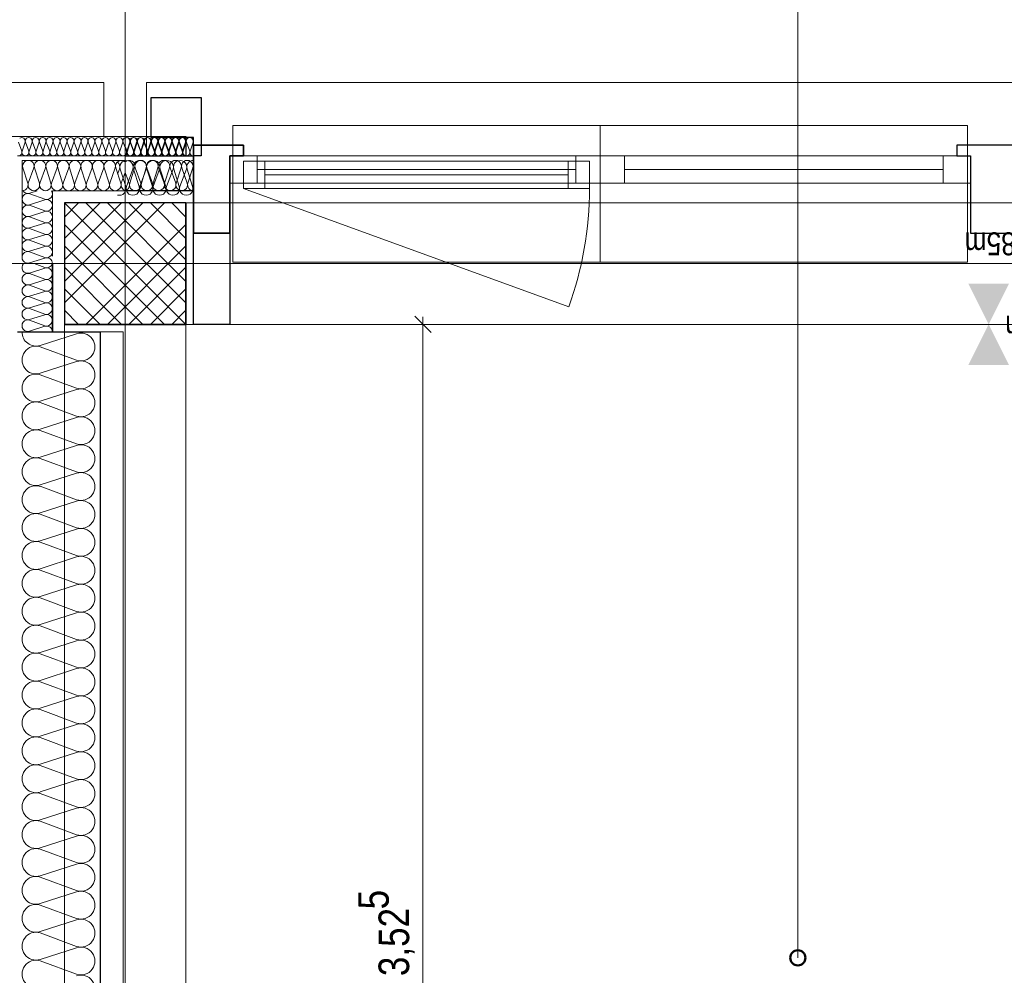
# Model space of a CAD drawing. Extents: x -620 to 300, y 62 to 1112.
# Tile 228 of 235: x -133 to -68, y 953 to 1016. Entities that reach past the tile are written whole.
import ezdxf
from ezdxf.lldxf.tags import DXFTag

# ---------------------------------------------------------------- set-up
doc = ezdxf.new("R2010")
doc.units = 0
doc.layers.get('0').update_dxf_attribs({"lineweight": 13})
for name, color, linetype, lineweight, true_color in [('30 -33 Aussenwände- 3 Aussenstützen', 7, 'Continuous', 50, 0x0000dd), ('30 -33 Aussenwände- 7 Fassade_ Elemente', 7, 'Continuous', 9, 0x00aacc), ('30 -35 Decken- 1 Konstruktion-Träger- Stahlbeton', 7, 'Continuous', 13, 0x33aa00), ('70 -72 Beschriftung- 1 Beschriftung allgemein', 7, 'Continuous', 9, 0xff6633), ('70 -75 Raumstempel-2 Verweislinie', 3, 'Continuous', 9, 0x00ff00), ('70 -76 Bemaßung- 2 Allgemein', 9, 'Continuous', 5, 0x808080)]:
    doc.layers.add(name, color=color, linetype=linetype, lineweight=lineweight, true_color=true_color)
doc.layers.add('70 -71 Achsen- 1 Gebäudeachsen', color=7, linetype='STRICHPUNKT2-A06CPVE5L0', lineweight=18)
doc.styles.get("Standard").update_dxf_attribs({"font": 'ARIALN.TTF'})
tags = doc.linetypes.add('grob-A06CPVE1L0', pattern=[14, 3, -8, 3]).pattern_tags.tags
tags[8:9] = [DXFTag(74, 4), DXFTag(75, 0), DXFTag(340, '0'), DXFTag(46, 0.0), DXFTag(50, 0.0), DXFTag(44, 0.0), DXFTag(45, 0.0)]
tags[6:7] = [DXFTag(74, 4), DXFTag(75, 0), DXFTag(340, '0'), DXFTag(46, 0.0), DXFTag(50, 0.0), DXFTag(44, 0.0), DXFTag(45, 0.0)]
tags[4:5] = [DXFTag(74, 4), DXFTag(75, 0), DXFTag(340, '0'), DXFTag(46, 0.0), DXFTag(50, 0.0), DXFTag(44, 0.0), DXFTag(45, 0.0)]
tags = doc.linetypes.add('STRICHPUNKT2-A06CPVE5L0', pattern=[12.7, 6.35, -3.175, 0, -3.175]).pattern_tags.tags
tags[10:11] = [DXFTag(74, 4), DXFTag(75, 0), DXFTag(340, '0'), DXFTag(46, 0.0), DXFTag(50, 0.0), DXFTag(44, 0.0), DXFTag(45, 0.0)]
tags[8:9] = [DXFTag(74, 4), DXFTag(75, 0), DXFTag(340, '0'), DXFTag(46, 0.0), DXFTag(50, 0.0), DXFTag(44, 0.0), DXFTag(45, 0.0)]
tags[6:7] = [DXFTag(74, 4), DXFTag(75, 0), DXFTag(340, '0'), DXFTag(46, 0.0), DXFTag(50, 0.0), DXFTag(44, 0.0), DXFTag(45, 0.0)]
tags[4:5] = [DXFTag(74, 4), DXFTag(75, 0), DXFTag(340, '0'), DXFTag(46, 0.0), DXFTag(50, 0.0), DXFTag(44, 0.0), DXFTag(45, 0.0)]

# ---------------------------------------------------------------- blocks, each defined once
blk = doc.blocks.new('Referenz-A06CPVE6L0')
at = {"layer": '30 -33 Aussenwände- 3 Aussenstützen', "color": 0, "lineweight": 9}
for p, q in [((-129.579, 1003.453), (-121.579, 995.453)), ((-122.993, 1003.453), (-129.579, 996.868)), ((-124.407, 1003.453), (-129.579, 998.282)), ((-125.821, 1003.453), (-129.579, 999.696)), ((-127.235, 1003.453), (-129.579, 1001.11)), ((-128.65, 1003.453), (-129.579, 1002.524)), ((-128.164, 1003.453), (-121.579, 996.868)), ((-126.75, 1003.453), (-121.579, 998.282)), ((-125.336, 1003.453), (-121.579, 999.696)), ((-123.922, 1003.453), (-121.579, 1001.11)), ((-122.507, 1003.453), (-121.579, 1002.524)), ((-129.579, 1002.039), (-122.993, 995.453)), ((-121.579, 1002.039), (-128.164, 995.453)), ((-129.579, 1000.625), (-124.407, 995.453)), ((-121.579, 1000.625), (-126.75, 995.453)), ((-125.579, 1000.453), (-125.579, 998.453)), ((-126.579, 999.453), (-124.579, 999.453)), ((-129.579, 999.211), (-125.821, 995.453)), ((-121.579, 999.211), (-125.336, 995.453)), ((-129.579, 997.797), (-127.235, 995.453)), ((-121.579, 997.797), (-123.922, 995.453)), ((-129.579, 996.382), (-128.65, 995.453)), ((-121.579, 996.382), (-122.507, 995.453))]:
    blk.add_line(p, q, dxfattribs=at)
at = {"layer": '30 -33 Aussenwände- 3 Aussenstützen', "color": 0, "linetype": 'Continuous', "lineweight": 25, "ltscale": 0.25}
for p, q in [((-121.579, 1003.453), (-129.579, 1003.453)), ((-129.579, 1003.453), (-129.579, 995.453)), ((-121.579, 995.453), (-121.579, 1003.453)), ((-129.579, 995.453), (-121.579, 995.453))]:
    blk.add_line(p, q, dxfattribs=at)
at = {"layer": '30 -33 Aussenwände- 7 Fassade_ Elemente', "color": 0, "linetype": 'Continuous', "ltscale": 0.13}
for p, q in [((-126.979, 1011.393), (-289.179, 1011.393)), ((-126.979, 1007.833), (-126.979, 1011.393)), ((38.021, 1011.393), (-124.179, 1011.393)), ((-124.179, 1011.393), (-124.179, 1006.553)), ((-133.959, 1007.833), (-126.979, 1007.833)), ((-133.959, 1007.833), (-121.579, 1007.833)), ((-121.579, 1007.833), (-121.579, 1006.553)), ((-132.616, 1007.453), (-132.394, 1006.853)), ((-132.372, 1006.853), (-132.179, 1007.453)), ((-132.156, 1007.453), (-131.935, 1006.853)), ((-131.912, 1006.853), (-131.719, 1007.453)), ((-131.912, 1006.853), (-131.719, 1007.453)), ((-131.697, 1007.453), (-131.475, 1006.853)), ((-131.697, 1007.453), (-131.475, 1006.853)), ((-131.453, 1006.853), (-131.26, 1007.453)), ((-131.453, 1006.853), (-131.26, 1007.453)), ((-131.237, 1007.453), (-131.015, 1006.853)), ((-130.993, 1006.853), (-130.8, 1007.453)), ((-130.778, 1007.453), (-130.556, 1006.853)), ((-130.533, 1006.853), (-130.34, 1007.453)), ((-130.318, 1007.453), (-130.096, 1006.853)), ((-130.074, 1006.853), (-129.881, 1007.453)), ((-129.858, 1007.453), (-129.637, 1006.853)), ((-129.614, 1006.853), (-129.421, 1007.453)), ((-129.399, 1007.453), (-129.177, 1006.853)), ((-129.154, 1006.853), (-128.962, 1007.453)), ((-128.939, 1007.453), (-128.717, 1006.853)), ((-128.695, 1006.853), (-128.502, 1007.453)), ((-128.479, 1007.453), (-128.258, 1006.853)), ((-128.235, 1006.853), (-128.042, 1007.453)), ((-128.02, 1007.453), (-127.798, 1006.853)), ((-127.775, 1006.853), (-127.583, 1007.453)), ((-127.56, 1007.453), (-127.338, 1006.853)), ((-127.316, 1006.853), (-127.123, 1007.453)), ((-127.101, 1007.453), (-126.879, 1006.853)), ((-126.856, 1006.853), (-126.663, 1007.453)), ((-126.641, 1007.453), (-126.419, 1006.853)), ((-126.397, 1006.853), (-126.204, 1007.453)), ((-126.181, 1007.453), (-125.959, 1006.853)), ((-125.937, 1006.853), (-125.744, 1007.453)), ((-125.722, 1007.453), (-125.5, 1006.853)), ((-125.46, 1006.85), (-125.579, 1007.172)), ((-125.477, 1006.853), (-125.285, 1007.453)), ((-125.437, 1006.85), (-125.245, 1007.451)), ((-125.262, 1007.453), (-125.04, 1006.853)), ((-125.222, 1007.451), (-125, 1006.851)), ((-125.018, 1006.853), (-124.825, 1007.453)), ((-124.977, 1006.851), (-124.785, 1007.451)), ((-124.802, 1007.453), (-124.581, 1006.853)), ((-124.763, 1007.451), (-124.54, 1006.851)), ((-124.558, 1006.853), (-124.365, 1007.453)), ((-124.518, 1006.851), (-124.325, 1007.451)), ((-124.343, 1007.453), (-124.121, 1006.853)), ((-124.303, 1007.451), (-124.081, 1006.851)), ((-124.098, 1006.853), (-123.906, 1007.453)), ((-124.058, 1006.851), (-123.866, 1007.452)), ((-123.883, 1007.453), (-123.661, 1006.853)), ((-123.843, 1007.452), (-123.621, 1006.852)), ((-123.639, 1006.853), (-123.446, 1007.453)), ((-123.599, 1006.852), (-123.406, 1007.452)), ((-123.423, 1007.453), (-123.202, 1006.853)), ((-123.384, 1007.452), (-123.161, 1006.852)), ((-123.179, 1006.853), (-122.986, 1007.453)), ((-123.139, 1006.852), (-122.947, 1007.452)), ((-122.964, 1007.453), (-122.742, 1006.853)), ((-122.924, 1007.452), (-122.702, 1006.852)), ((-122.72, 1006.853), (-122.527, 1007.453)), ((-122.679, 1006.852), (-122.487, 1007.453)), ((-122.504, 1007.453), (-122.282, 1006.853)), ((-122.504, 1007.453), (-122.282, 1006.853)), ((-122.464, 1007.453), (-122.242, 1006.853)), ((-122.26, 1006.853), (-122.067, 1007.453)), ((-122.26, 1006.853), (-122.067, 1007.453)), ((-122.22, 1006.853), (-122.027, 1007.453)), ((-122.045, 1007.453), (-121.823, 1006.853)), ((-122.005, 1007.453), (-121.782, 1006.853)), ((-121.8, 1006.853), (-121.607, 1007.453)), ((-121.76, 1006.853), (-121.568, 1007.453)), ((-121.545, 1007.453), (-121.323, 1006.854)), ((-121.3, 1006.854), (-121.108, 1007.454)), ((-132.673, 1006.553), (-125.579, 1006.553)), ((-124.179, 1006.553), (-121.079, 1006.553)), ((-121.079, 1006.553), (-121.079, 995.453)), ((-118.679, 1006.553), (-94.279, 1006.553)), ((-118.679, 1004.753), (-118.679, 1006.553)), ((-118.679, 1006.553), (-94.279, 1006.553)), ((-118.679, 1004.753), (-118.679, 1006.553)), ((-94.279, 1006.553), (-69.879, 1006.553)), ((-94.279, 1004.753), (-94.279, 1006.553)), ((-94.279, 1006.553), (-69.879, 1006.553)), ((-94.279, 1004.753), (-94.279, 1006.553)), ((-94.279, 1006.553), (-94.279, 1004.753)), ((-69.879, 1006.553), (-69.879, 1004.753)), ((-69.879, 1006.553), (-69.879, 1004.753)), ((-132.378, 999.955), (-132.374, 1006.253)), ((-132.374, 1006.253), (-125.579, 1006.253)), ((-132.002, 1004.753), (-132.323, 1005.753)), ((-131.594, 1005.753), (-131.964, 1004.753)), ((-131.236, 1004.753), (-131.557, 1005.753)), ((-131.236, 1004.753), (-131.557, 1005.753)), ((-130.828, 1005.753), (-131.198, 1004.753)), ((-130.828, 1005.753), (-131.198, 1004.753)), ((-130.47, 1004.753), (-130.791, 1005.753)), ((-130.062, 1005.753), (-130.432, 1004.753)), ((-129.703, 1004.753), (-130.025, 1005.753)), ((-129.296, 1005.753), (-129.666, 1004.753)), ((-128.937, 1004.753), (-129.259, 1005.753)), ((-128.53, 1005.753), (-128.9, 1004.753)), ((-128.171, 1004.753), (-128.493, 1005.753)), ((-127.764, 1005.753), (-128.134, 1004.753)), ((-127.405, 1004.753), (-127.727, 1005.753)), ((-127.405, 1004.753), (-127.727, 1005.753)), ((-126.998, 1005.753), (-127.368, 1004.753)), ((-126.998, 1005.753), (-127.368, 1004.753)), ((-126.639, 1004.753), (-126.961, 1005.753)), ((-126.639, 1004.753), (-126.961, 1005.753)), ((-126.232, 1005.753), (-126.602, 1004.753)), ((-125.873, 1004.753), (-126.195, 1005.753)), ((-125.278, 1004.753), (-124.957, 1005.753)), ((-124.92, 1005.753), (-124.55, 1004.753)), ((-124.512, 1004.753), (-124.191, 1005.753)), ((-124.153, 1005.753), (-123.784, 1004.753)), ((-123.746, 1004.753), (-123.425, 1005.753)), ((-123.387, 1005.753), (-123.018, 1004.753)), ((-122.98, 1004.753), (-122.659, 1005.753)), ((-122.621, 1005.753), (-122.252, 1004.753)), ((-122.214, 1004.753), (-121.893, 1005.753)), ((-121.855, 1005.753), (-121.486, 1004.753)), ((-121.448, 1004.753), (-121.127, 1005.753)), ((-117.779, 1006.203), (-94.979, 1006.203)), ((-117.779, 1004.403), (-117.779, 1006.203)), ((-94.979, 1006.203), (-94.979, 1004.403)), ((-125.951, 1005.678), (-126.079, 1005.335)), ((-125.908, 1005.678), (-125.539, 1004.528)), ((-125.836, 1004.753), (-125.579, 1005.449)), ((-125.316, 1004.753), (-125.579, 1005.464)), ((-125.496, 1004.528), (-125.071, 1005.678)), ((-125.027, 1005.678), (-124.658, 1004.528)), ((-124.615, 1004.528), (-124.19, 1005.678)), ((-124.146, 1005.678), (-123.777, 1004.528)), ((-123.734, 1004.528), (-123.309, 1005.678)), ((-123.265, 1005.678), (-122.896, 1004.528)), ((-122.853, 1004.528), (-122.428, 1005.678)), ((-122.385, 1005.678), (-122.015, 1004.528)), ((-121.972, 1004.528), (-121.547, 1005.678)), ((-121.504, 1005.678), (-121.134, 1004.528)), ((-94.279, 1004.753), (-118.679, 1004.753)), ((-94.279, 1004.753), (-118.679, 1004.753)), ((-69.879, 1004.753), (-94.279, 1004.753)), ((-69.879, 1004.753), (-94.279, 1004.753)), ((-131.389, 1004.254), (-131.875, 1004.098)), ((-131.875, 1004.061), (-130.876, 1003.69)), ((-130.378, 999.953), (-130.375, 1004.253)), ((-130.375, 1004.253), (-125.579, 1004.253)), ((-94.979, 1004.403), (-117.779, 1004.403)), ((-130.876, 1003.653), (-131.876, 1003.332)), ((-131.876, 1003.295), (-130.876, 1002.924)), ((-130.876, 1002.887), (-131.877, 1002.566)), ((-130.876, 1002.887), (-131.877, 1002.566)), ((-131.877, 1002.529), (-130.877, 1002.158)), ((-131.877, 1002.529), (-130.877, 1002.158)), ((-130.877, 1002.121), (-131.877, 1001.8)), ((-130.877, 1002.121), (-131.877, 1001.8)), ((-130.877, 1001.355), (-131.878, 1001.034)), ((-131.877, 1001.763), (-130.877, 1001.392)), ((-131.878, 1000.997), (-130.878, 1000.626)), ((-131.878, 1000.997), (-130.878, 1000.626)), ((-130.878, 1000.589), (-131.878, 1000.268)), ((-130.878, 1000.589), (-131.878, 1000.268)), ((-131.878, 1000.231), (-130.879, 999.86)), ((-125.579, 1000.453), (-125.579, 998.453)), ((-125.579, 1000.453), (-125.579, 998.453)), ((-125.579, 1000.453), (-125.579, 998.453)), ((-130.879, 999.823), (-131.879, 999.502)), ((-130.879, 999.191), (-131.589, 999.453)), ((-124.579, 999.453), (-126.579, 999.453)), ((-126.579, 999.453), (-124.579, 999.453)), ((-126.579, 999.453), (-124.579, 999.453)), ((-130.879, 999.153), (-131.879, 998.832)), ((-131.879, 998.794), (-130.879, 998.425)), ((-130.879, 998.387), (-131.879, 998.066)), ((-130.879, 998.387), (-131.879, 998.066)), ((-131.879, 998.028), (-130.879, 997.659)), ((-131.879, 998.028), (-130.879, 997.659)), ((-130.879, 997.621), (-131.879, 997.3)), ((-130.879, 997.621), (-131.879, 997.3)), ((-131.879, 997.262), (-130.879, 996.893)), ((-130.879, 996.855), (-131.879, 996.534)), ((-131.879, 996.496), (-130.879, 996.127)), ((-131.879, 996.496), (-130.879, 996.127)), ((-130.879, 996.089), (-131.879, 995.768)), ((-130.879, 996.089), (-131.879, 995.768)), ((-131.879, 995.73), (-130.879, 995.361)), ((-130.879, 995.323), (-131.879, 995.002)), ((-121.079, 995.453), (34.921, 995.453)), ((-125.719, 994.953), (-132.679, 994.953)), ((-131.179, 994.066), (-128.779, 994.838)), ((-125.719, 838.953), (-125.719, 994.953)), ((-128.779, 993.089), (-131.179, 993.976)), ((-131.179, 992.228), (-128.779, 992.999)), ((-131.179, 992.228), (-128.779, 992.999)), ((-128.779, 991.251), (-131.179, 992.138)), ((-128.779, 991.251), (-131.179, 992.138)), ((-131.179, 990.389), (-128.779, 991.161)), ((-128.779, 989.412), (-131.179, 990.299)), ((-131.179, 988.551), (-128.779, 989.322)), ((-128.779, 987.574), (-131.179, 988.461)), ((-131.179, 986.712), (-128.779, 987.484)), ((-128.779, 985.735), (-131.179, 986.622)), ((-131.179, 984.874), (-128.779, 985.645)), ((-128.779, 983.897), (-131.179, 984.784)), ((-131.179, 983.035), (-128.779, 983.807)), ((-128.779, 982.058), (-131.179, 982.945)), ((-131.179, 981.197), (-128.779, 981.968)), ((-128.779, 980.219), (-131.179, 981.107)), ((-131.179, 979.358), (-128.779, 980.129)), ((-128.779, 978.381), (-131.179, 979.268)), ((-131.179, 977.52), (-128.779, 978.291)), ((-128.779, 976.542), (-131.179, 977.43)), ((-131.179, 975.681), (-128.779, 976.452)), ((-128.779, 974.704), (-131.179, 975.591)), ((-131.179, 973.843), (-128.779, 974.614)), ((-128.779, 972.865), (-131.179, 973.753)), ((-131.179, 972.004), (-128.779, 972.775)), ((-128.779, 971.027), (-131.179, 971.914)), ((-131.179, 970.165), (-128.779, 970.937)), ((-128.779, 969.188), (-131.179, 970.075)), ((-131.179, 968.327), (-128.779, 969.098)), ((-128.779, 967.35), (-131.179, 968.237)), ((-131.179, 966.488), (-128.779, 967.26)), ((-128.779, 965.511), (-131.179, 966.398)), ((-131.179, 964.65), (-128.779, 965.421)), ((-128.779, 963.673), (-131.179, 964.56)), ((-131.179, 962.811), (-128.779, 963.583)), ((-128.779, 961.834), (-131.179, 962.721)), ((-131.179, 960.973), (-128.779, 961.744)), ((-128.779, 959.996), (-131.179, 960.883)), ((-131.179, 959.134), (-128.779, 959.906)), ((-128.779, 958.157), (-131.179, 959.044)), ((-131.179, 957.296), (-128.779, 958.067)), ((-128.779, 956.319), (-131.179, 957.206)), ((-131.179, 955.457), (-128.779, 956.229)), ((-128.779, 954.48), (-131.179, 955.367)), ((-131.179, 953.619), (-128.779, 954.39)), ((-128.779, 952.642), (-131.179, 953.529))]:
    blk.add_line(p, q, dxfattribs=at)
at = {"layer": '30 -33 Aussenwände- 7 Fassade_ Elemente', "color": 0, "linetype": 'Continuous', "lineweight": 25, "ltscale": 0.25}
for p, q in [((-123.879, 1007.753), (-123.879, 1010.393)), ((-123.879, 1010.393), (-120.579, 1010.393)), ((-120.579, 1010.393), (-120.579, 1006.553)), ((-121.079, 1007.753), (-123.879, 1007.753)), ((-121.579, 1007.833), (-121.579, 1006.553)), ((-121.079, 1006.553), (-121.079, 1007.753)), ((-121.079, 1001.453), (-121.079, 1007.253)), ((-121.079, 1007.253), (-117.779, 1007.253)), ((-117.779, 1007.253), (-121.079, 1007.253)), ((-121.079, 1007.253), (-121.079, 1001.453)), ((-117.779, 1007.253), (-117.779, 1006.553)), ((-117.779, 1006.553), (-117.779, 1007.253)), ((-70.779, 1007.253), (-70.779, 1006.553)), ((-66.579, 1007.253), (-70.779, 1007.253)), ((-70.779, 1007.253), (-70.779, 1006.553)), ((-66.579, 1007.253), (-70.779, 1007.253)), ((-125.579, 1006.553), (-121.079, 1006.553)), ((-120.579, 1006.553), (-121.079, 1006.553)), ((-121.079, 1006.553), (-121.079, 1004.253)), ((-117.779, 1006.553), (-118.679, 1006.553)), ((-118.679, 1006.553), (-118.679, 1001.453)), ((-118.679, 1001.453), (-118.679, 1006.553)), ((-118.679, 1006.553), (-117.779, 1006.553)), ((-70.779, 1006.553), (-69.879, 1006.553)), ((-70.779, 1006.553), (-69.879, 1006.553)), ((-69.879, 1006.553), (-69.879, 1001.453)), ((-69.879, 1006.553), (-69.879, 1001.453)), ((-121.079, 1004.253), (-125.579, 1004.253)), ((-118.679, 1001.453), (-121.079, 1001.453)), ((-121.079, 995.453), (-121.079, 1001.453)), ((-121.079, 1001.453), (-118.679, 1001.453)), ((-118.679, 1001.453), (-118.679, 995.453)), ((-69.879, 1001.453), (-67.479, 1001.453)), ((-69.879, 1001.453), (-67.479, 1001.453)), ((-130.379, 999.453), (-130.379, 994.953)), ((-130.379, 994.953), (-130.379, 999.453)), ((-118.679, 995.453), (-121.079, 995.453)), ((-132.679, 994.953), (-130.379, 994.953)), ((-130.379, 994.953), (-127.219, 994.953)), ((-127.219, 994.953), (-127.219, 838.953))]:
    blk.add_line(p, q, dxfattribs=at)
at = {"layer": '30 -33 Aussenwände- 7 Fassade_ Elemente', "color": 0}
for p, q in [((-118.479, 1006.553), (-118.479, 1008.553)), ((-118.479, 1008.553), (-94.279, 1008.553)), ((-94.279, 1008.553), (-94.279, 1006.553)), ((-94.279, 1008.553), (-70.079, 1008.553)), ((-70.079, 1008.553), (-70.079, 1006.553)), ((-118.479, 1006.553), (-116.879, 1006.553)), ((-118.479, 1004.753), (-118.479, 1006.553)), ((-116.879, 1006.553), (-95.879, 1006.553)), ((-116.879, 1004.753), (-116.879, 1006.553)), ((-95.879, 1006.553), (-95.879, 1004.753)), ((-94.279, 1006.553), (-95.879, 1006.553)), ((-94.279, 1004.753), (-94.279, 1006.553)), ((-94.279, 1006.553), (-92.679, 1006.553)), ((-92.679, 1006.553), (-71.679, 1006.553)), ((-92.679, 1004.753), (-92.679, 1006.553)), ((-71.679, 1006.553), (-71.679, 1004.753)), ((-70.079, 1006.553), (-71.679, 1006.553)), ((-70.079, 1004.753), (-70.079, 1006.553)), ((-95.879, 1005.653), (-116.879, 1005.653)), ((-71.679, 1005.653), (-92.679, 1005.653)), ((-118.479, 1004.753), (-118.479, 999.553)), ((-116.879, 1004.753), (-118.479, 1004.753)), ((-95.879, 1004.753), (-116.879, 1004.753)), ((-95.879, 1004.753), (-94.279, 1004.753)), ((-94.279, 999.553), (-94.279, 1004.753)), ((-92.679, 1004.753), (-94.279, 1004.753)), ((-71.679, 1004.753), (-92.679, 1004.753)), ((-71.679, 1004.753), (-70.079, 1004.753)), ((-70.079, 999.553), (-70.079, 1004.753)), ((-118.479, 999.553), (-94.279, 999.553)), ((-94.279, 999.553), (-70.079, 999.553))]:
    blk.add_line(p, q, dxfattribs=at)
at = {"layer": '30 -33 Aussenwände- 7 Fassade_ Elemente', "color": 0, "linetype": 'Continuous', "lineweight": 18, "ltscale": 0.18}
for p, q in [((-118.679, 1006.553), (-116.879, 1006.553)), ((-118.679, 1004.753), (-118.679, 1006.553)), ((-118.679, 1006.553), (-116.879, 1006.553)), ((-118.679, 1004.753), (-118.679, 1006.553)), ((-116.879, 1006.553), (-116.879, 1004.753)), ((-116.879, 1006.553), (-116.879, 1004.753)), ((-95.879, 1006.553), (-94.279, 1006.553)), ((-95.879, 1004.753), (-95.879, 1006.553)), ((-95.879, 1006.553), (-94.279, 1006.553)), ((-95.879, 1004.753), (-95.879, 1006.553)), ((-94.279, 1006.553), (-92.679, 1006.553)), ((-94.279, 1004.753), (-94.279, 1006.553)), ((-94.279, 1006.553), (-92.679, 1006.553)), ((-94.279, 1004.753), (-94.279, 1006.553)), ((-94.279, 1006.553), (-94.279, 1004.753)), ((-92.679, 1006.553), (-92.679, 1004.753)), ((-92.679, 1006.553), (-92.679, 1004.753)), ((-71.679, 1006.553), (-69.879, 1006.553)), ((-71.679, 1004.753), (-71.679, 1006.553)), ((-71.679, 1006.553), (-69.879, 1006.553)), ((-71.679, 1004.753), (-71.679, 1006.553)), ((-69.879, 1006.553), (-69.879, 1004.753)), ((-69.879, 1006.553), (-69.879, 1004.753)), ((-117.779, 1006.203), (-116.379, 1006.203)), ((-117.779, 1004.403), (-117.779, 1006.203)), ((-116.379, 1006.203), (-116.379, 1004.403)), ((-96.379, 1006.203), (-94.979, 1006.203)), ((-96.379, 1004.403), (-96.379, 1006.203)), ((-94.979, 1006.203), (-94.979, 1004.403)), ((-116.879, 1005.653), (-95.879, 1005.653)), ((-96.379, 1005.303), (-116.379, 1005.303)), ((-92.679, 1005.653), (-71.679, 1005.653)), ((-92.679, 1005.653), (-71.679, 1005.653)), ((-116.879, 1004.753), (-118.679, 1004.753)), ((-116.879, 1004.753), (-118.679, 1004.753)), ((-94.279, 1004.753), (-95.879, 1004.753)), ((-94.279, 1004.753), (-95.879, 1004.753)), ((-92.679, 1004.753), (-94.279, 1004.753)), ((-92.679, 1004.753), (-94.279, 1004.753)), ((-69.879, 1004.753), (-71.679, 1004.753)), ((-69.879, 1004.753), (-71.679, 1004.753)), ((-116.379, 1004.403), (-117.779, 1004.403)), ((-94.979, 1004.403), (-96.379, 1004.403))]:
    blk.add_line(p, q, dxfattribs=at)
at = {"layer": '30 -33 Aussenwände- 7 Fassade_ Elemente', "color": 0, "linetype": 'grob-A06CPVE1L0', "ltscale": 0.13}
blk.add_line((-117.779, 1004.403), (-96.354, 996.605), dxfattribs=at)
at = {"layer": '30 -33 Aussenwände- 7 Fassade_ Elemente', "color": 0, "linetype": 'Continuous', "ltscale": 0.13}
for centre, major_axis, end_param in [((-132.398, 1007.524), (0.135, 0.186), 1.255075), ((-132.398, 1007.524), (0.219, -0.07), 1.255075), ((-131.938, 1007.524), (0.219, -0.07), 3.765224), ((-131.938, 1007.524), (-0.135, 0.186), 1.255075), ((-131.938, 1007.524), (0.135, 0.186), 1.255075), ((-131.938, 1007.524), (0.219, -0.07), 1.255075), ((-131.478, 1007.524), (0.219, -0.07), 3.765224), ((-131.478, 1007.524), (-0.135, 0.186), 1.255075), ((-131.478, 1007.524), (0.135, 0.186), 1.255075), ((-131.478, 1007.524), (0.219, -0.07), 1.255075), ((-131.019, 1007.524), (0.219, -0.07), 3.765224), ((-130.559, 1007.524), (0.219, -0.07), 3.765224), ((-130.099, 1007.524), (0.219, -0.07), 3.765224), ((-129.64, 1007.524), (0.219, -0.07), 3.765224), ((-129.18, 1007.524), (0.219, -0.07), 3.765224), ((-128.72, 1007.524), (0.219, -0.07), 3.765224), ((-128.261, 1007.524), (0.219, -0.07), 3.765224), ((-127.801, 1007.524), (0.219, -0.07), 3.765224), ((-127.342, 1007.524), (0.219, -0.07), 3.765224), ((-126.882, 1007.524), (0.219, -0.07), 3.765224), ((-126.422, 1007.524), (0.219, -0.07), 3.765224), ((-125.963, 1007.524), (0.219, -0.07), 3.765224), ((-125.503, 1007.524), (0.219, -0.07), 3.765224), ((-125.463, 1007.521), (0.219, -0.07), 2.411197), ((-125.043, 1007.524), (0.219, -0.07), 3.765224), ((-125.004, 1007.521), (0.219, -0.07), 3.765224), ((-125.004, 1007.521), (-0.135, 0.186), 1.255075), ((-125.004, 1007.521), (0.135, 0.186), 1.255075), ((-125.004, 1007.521), (0.219, -0.07), 1.255075), ((-124.584, 1007.524), (0.219, -0.07), 3.765224), ((-124.544, 1007.522), (0.219, -0.07), 3.765224), ((-124.544, 1007.522), (-0.135, 0.186), 1.255075), ((-124.544, 1007.522), (0.135, 0.186), 1.255075), ((-124.544, 1007.522), (0.219, -0.07), 1.255075), ((-124.124, 1007.524), (0.219, -0.07), 3.765224), ((-124.084, 1007.522), (0.219, -0.07), 3.765224), ((-123.665, 1007.524), (0.219, -0.07), 3.765224), ((-123.625, 1007.522), (0.219, -0.07), 3.765224), ((-123.205, 1007.524), (0.219, -0.07), 3.765224), ((-123.165, 1007.523), (0.219, -0.07), 3.765224), ((-122.745, 1007.524), (0.219, -0.07), 3.765224), ((-122.706, 1007.523), (0.219, -0.07), 3.765224), ((-122.286, 1007.524), (0.219, -0.07), 3.765224), ((-122.286, 1007.524), (0.219, -0.07), 3.765224), ((-122.246, 1007.523), (0.219, -0.07), 3.765224), ((-121.826, 1007.524), (0.219, -0.07), 3.765224), ((-121.786, 1007.524), (0.219, -0.07), 3.765224), ((-121.327, 1007.524), (0.219, -0.07), 3.765224), ((-132.613, 1006.783), (-0.066, -0.22), 2.172087), ((-132.153, 1006.783), (-0.219, 0.07), 1.254884), ((-132.153, 1006.783), (-0.135, -0.186), 1.254884), ((-132.153, 1006.783), (0.135, -0.186), 1.254884), ((-131.694, 1006.783), (-0.219, 0.07), 3.764652), ((-131.694, 1006.783), (-0.219, 0.07), 1.254884), ((-131.694, 1006.783), (-0.135, -0.186), 1.254884), ((-131.694, 1006.783), (0.135, -0.186), 1.254884), ((-131.234, 1006.783), (-0.219, 0.07), 3.764652), ((-131.234, 1006.783), (-0.219, 0.07), 1.254884), ((-131.234, 1006.783), (-0.135, -0.186), 1.254884), ((-131.234, 1006.783), (0.135, -0.186), 1.254884), ((-130.774, 1006.783), (-0.219, 0.07), 3.764652), ((-130.315, 1006.783), (-0.219, 0.07), 3.764652), ((-129.855, 1006.783), (-0.219, 0.07), 3.764652), ((-129.395, 1006.783), (-0.219, 0.07), 3.764652), ((-128.936, 1006.783), (-0.219, 0.07), 3.764652), ((-128.476, 1006.783), (-0.219, 0.07), 3.764652), ((-128.017, 1006.783), (-0.219, 0.07), 3.764652), ((-127.557, 1006.783), (-0.219, 0.07), 3.764652), ((-127.097, 1006.783), (-0.219, 0.07), 3.764652), ((-126.638, 1006.783), (-0.219, 0.07), 3.764652), ((-126.178, 1006.783), (-0.219, 0.07), 3.764652), ((-125.718, 1006.783), (-0.219, 0.07), 3.764652), ((-125.678, 1006.78), (0.1, -0.207), 1.434048), ((-125.259, 1006.783), (-0.219, 0.07), 3.764652), ((-125.218, 1006.78), (-0.219, 0.07), 1.254884), ((-125.218, 1006.78), (-0.135, -0.186), 1.254884), ((-125.218, 1006.78), (0.135, -0.186), 1.254884), ((-124.799, 1006.783), (-0.219, 0.07), 3.764652), ((-124.759, 1006.781), (-0.219, 0.07), 3.764652), ((-124.759, 1006.781), (-0.219, 0.07), 1.254884), ((-124.759, 1006.781), (-0.135, -0.186), 1.254884), ((-124.759, 1006.781), (0.135, -0.186), 1.254884), ((-124.34, 1006.783), (-0.219, 0.07), 3.764652), ((-124.299, 1006.781), (-0.219, 0.07), 3.764652), ((-124.299, 1006.781), (-0.219, 0.07), 1.254884), ((-124.299, 1006.781), (-0.135, -0.186), 1.254884), ((-124.299, 1006.781), (0.135, -0.186), 1.254884), ((-123.88, 1006.783), (-0.219, 0.07), 3.764652), ((-123.84, 1006.781), (-0.219, 0.07), 3.764652), ((-123.42, 1006.783), (-0.219, 0.07), 3.764652), ((-123.38, 1006.782), (-0.219, 0.07), 3.764652), ((-122.961, 1006.783), (-0.219, 0.07), 3.764652), ((-122.92, 1006.782), (-0.219, 0.07), 3.764652), ((-122.501, 1006.783), (-0.219, 0.07), 3.764652), ((-122.501, 1006.783), (-0.219, 0.07), 3.764652), ((-122.461, 1006.782), (-0.219, 0.07), 3.764652), ((-122.041, 1006.783), (-0.219, 0.07), 3.764652), ((-122.041, 1006.783), (-0.219, 0.07), 3.764652), ((-122.001, 1006.783), (-0.219, 0.07), 3.764652), ((-121.582, 1006.783), (-0.219, 0.07), 1.896254), ((-121.541, 1006.783), (-0.219, 0.07), 3.764652), ((-121.082, 1006.783), (-0.219, 0.07), 1.896254), ((-131.959, 1005.871), (0.364, -0.117), 3.765224), ((-131.193, 1005.871), (0.364, -0.117), 3.765224), ((-131.193, 1005.871), (0.364, -0.117), 3.765224), ((-130.427, 1005.871), (0.364, -0.117), 3.765224), ((-129.661, 1005.871), (0.364, -0.117), 3.765224), ((-128.895, 1005.871), (0.364, -0.117), 3.765224), ((-128.128, 1005.871), (0.364, -0.117), 3.765224), ((-127.362, 1005.871), (0.364, -0.117), 3.765224), ((-127.362, 1005.871), (-0.225, 0.31), 1.255075), ((-127.362, 1005.871), (0.225, 0.31), 1.255075), ((-127.362, 1005.871), (0.364, -0.117), 1.255075), ((-126.596, 1005.871), (0.364, -0.117), 3.765224), ((-126.596, 1005.871), (-0.225, 0.31), 1.255075), ((-126.596, 1005.871), (0.225, 0.31), 1.255075), ((-126.596, 1005.871), (0.364, -0.117), 1.255075), ((-125.83, 1005.871), (0.252, 0.288), 2.600578), ((-126.37, 1005.813), (0.419, -0.135), 1.157172), ((-125.489, 1005.813), (-0.258, 0.356), 1.254884), ((-125.489, 1005.813), (0.258, 0.356), 1.254884), ((-125.321, 1005.871), (0.364, -0.117), 2.619647), ((-125.489, 1005.813), (0.419, -0.135), 1.254884), ((-124.608, 1005.813), (0.419, -0.135), 3.764652), ((-124.608, 1005.813), (-0.258, 0.356), 1.254884), ((-124.555, 1005.871), (0.364, -0.117), 3.765224), ((-124.555, 1005.871), (-0.225, 0.31), 1.255075), ((-124.608, 1005.813), (0.258, 0.356), 1.254884), ((-124.555, 1005.871), (0.225, 0.31), 1.255075), ((-124.608, 1005.813), (0.419, -0.135), 1.254884), ((-124.555, 1005.871), (0.364, -0.117), 1.255075), ((-123.728, 1005.813), (0.419, -0.135), 3.764652), ((-123.728, 1005.813), (-0.258, 0.356), 1.254884), ((-123.789, 1005.871), (0.364, -0.117), 3.765224), ((-123.789, 1005.871), (-0.225, 0.31), 1.255075), ((-123.789, 1005.871), (0.225, 0.31), 1.255075), ((-123.728, 1005.813), (0.258, 0.356), 1.254884), ((-123.789, 1005.871), (0.364, -0.117), 1.255075), ((-123.728, 1005.813), (0.419, -0.135), 1.254884), ((-123.023, 1005.871), (0.364, -0.117), 3.765224), ((-122.847, 1005.813), (0.419, -0.135), 3.764652), ((-122.257, 1005.871), (0.364, -0.117), 3.765224), ((-121.966, 1005.813), (0.419, -0.135), 3.764652), ((-121.491, 1005.871), (0.364, -0.117), 3.765224), ((-121.085, 1005.813), (0.006, 0.44), 1.896254), ((-132.366, 1004.636), (-0.005, -0.383), 1.896254), ((-131.6, 1004.636), (-0.364, 0.117), 3.764652), ((-131.6, 1004.636), (-0.364, 0.117), 3.764652), ((-130.834, 1004.636), (-0.364, 0.117), 3.764652), ((-130.834, 1004.636), (-0.364, 0.117), 3.764652), ((-130.068, 1004.636), (-0.364, 0.117), 3.764652), ((-129.302, 1004.636), (-0.364, 0.117), 3.764652), ((-128.536, 1004.636), (-0.364, 0.117), 3.764652), ((-127.77, 1004.636), (-0.364, 0.117), 3.764652), ((-127.77, 1004.636), (-0.364, 0.117), 1.254884), ((-127.77, 1004.636), (0.225, -0.31), 1.254884), ((-127.004, 1004.636), (-0.364, 0.117), 3.764652), ((-127.004, 1004.636), (-0.364, 0.117), 1.254884), ((-127.004, 1004.636), (0.225, -0.31), 1.254884), ((-126.237, 1004.636), (-0.364, 0.117), 1.254884), ((-125.958, 1004.393), (-0.121, -0.423), 2.160679), ((-126.237, 1004.636), (0.225, -0.31), 1.254884), ((-125.471, 1004.636), (-0.364, 0.117), 1.598679), ((-125.68, 1004.636), (0.102, -0.369), 1.613483), ((-125.077, 1004.393), (-0.419, 0.135), 3.765224), ((-125.077, 1004.393), (-0.419, 0.135), 1.255075), ((-124.914, 1004.636), (-0.364, 0.117), 1.254884), ((-125.077, 1004.393), (0.258, -0.356), 1.255075), ((-124.914, 1004.636), (0.225, -0.31), 1.254884), ((-124.196, 1004.393), (-0.419, 0.135), 3.765224), ((-124.196, 1004.393), (-0.419, 0.135), 1.255075), ((-124.148, 1004.636), (-0.364, 0.117), 3.764652), ((-124.148, 1004.636), (-0.364, 0.117), 1.254884), ((-124.196, 1004.393), (0.258, -0.356), 1.255075), ((-124.148, 1004.636), (0.225, -0.31), 1.254884), ((-123.382, 1004.636), (-0.364, 0.117), 3.764652), ((-123.382, 1004.636), (-0.364, 0.117), 1.254884), ((-123.315, 1004.393), (-0.419, 0.135), 3.765224), ((-123.382, 1004.636), (0.225, -0.31), 1.254884), ((-122.616, 1004.636), (-0.364, 0.117), 3.764652), ((-122.434, 1004.393), (-0.419, 0.135), 3.765224), ((-121.85, 1004.636), (-0.364, 0.117), 3.764652), ((-121.553, 1004.393), (-0.419, 0.135), 3.765224), ((-121.084, 1004.636), (-0.364, 0.117), 1.896254), ((-131.993, 1003.697), (-0.31, 0.225), 1.255075), ((-131.992, 1004.463), (-0.321, -0.208), 1.307885), ((-131.993, 1003.697), (0.118, 0.364), 1.255075), ((-130.758, 1004.055), (-0.118, -0.364), 2.429518), ((-127.77, 1004.636), (-0.225, -0.31), 1.254884), ((-127.004, 1004.636), (-0.225, -0.31), 1.254884), ((-126.237, 1004.636), (-0.225, -0.31), 1.254884), ((-125.077, 1004.393), (-0.258, -0.356), 1.255075), ((-124.914, 1004.636), (-0.225, -0.31), 1.254884), ((-124.196, 1004.393), (-0.258, -0.356), 1.255075), ((-124.148, 1004.636), (-0.225, -0.31), 1.254884), ((-123.382, 1004.636), (-0.225, -0.31), 1.254884), ((-131.994, 1002.931), (0.118, 0.364), 3.765224), ((-131.994, 1002.931), (-0.31, 0.225), 1.255075), ((-131.993, 1003.697), (-0.31, -0.224), 1.255075), ((-131.994, 1002.931), (0.118, 0.364), 1.255075), ((-130.759, 1003.289), (0.31, 0.224), 1.254884), ((-130.759, 1003.289), (0.31, -0.225), 1.254884), ((-131.994, 1002.165), (0.118, 0.364), 3.765224), ((-131.994, 1002.931), (-0.31, -0.224), 1.255075), ((-131.994, 1002.165), (0.118, 0.364), 1.255075), ((-130.759, 1002.522), (-0.118, -0.364), 3.764652), ((-130.759, 1003.289), (-0.118, -0.364), 1.254884), ((-130.759, 1002.522), (0.31, 0.224), 1.254884), ((-130.759, 1002.522), (0.31, -0.225), 1.254884), ((-131.995, 1001.398), (0.118, 0.364), 3.765224), ((-131.994, 1002.165), (-0.31, 0.225), 1.255075), ((-131.994, 1002.165), (-0.31, -0.224), 1.255075), ((-130.759, 1002.522), (-0.118, -0.364), 1.254884), ((-130.76, 1001.756), (-0.118, -0.364), 3.764652), ((-130.76, 1001.756), (0.31, 0.224), 1.254884), ((-130.76, 1001.756), (0.31, -0.225), 1.254884), ((-130.76, 1000.99), (-0.118, -0.364), 3.764652), ((-130.76, 1000.99), (-0.118, -0.364), 3.764652), ((-130.76, 1001.756), (-0.118, -0.364), 1.254884), ((-131.995, 1000.632), (0.118, 0.364), 3.765224), ((-131.995, 1000.632), (0.118, 0.364), 3.765224), ((-130.761, 1000.224), (-0.118, -0.364), 3.764652), ((-130.761, 1000.224), (-0.118, -0.364), 3.764652), ((-131.996, 999.866), (0.118, 0.364), 3.765224), ((-131.996, 999.196), (-0.283, 0.257), 2.619647), ((-130.762, 999.458), (0.383, -0.006), 1.896254), ((-130.761, 999.555), (-0.117, -0.364), 1.613483), ((-131.996, 998.43), (0.117, 0.364), 3.765224), ((-131.996, 998.43), (-0.31, 0.225), 1.255075), ((-131.996, 998.43), (0.117, 0.364), 1.255075), ((-130.761, 998.789), (0.31, 0.225), 1.254884), ((-130.761, 998.789), (0.31, -0.225), 1.254884), ((-131.996, 997.664), (0.117, 0.364), 3.765224), ((-131.996, 998.43), (-0.31, -0.225), 1.255075), ((-131.996, 997.664), (0.117, 0.364), 1.255075), ((-130.761, 998.789), (-0.117, -0.364), 1.254884), ((-130.761, 998.023), (-0.117, -0.364), 3.764652), ((-130.761, 998.023), (0.31, 0.225), 1.254884), ((-130.761, 998.023), (0.31, -0.225), 1.254884), ((-131.996, 997.664), (-0.31, 0.225), 1.255075), ((-131.996, 996.898), (0.117, 0.364), 3.765224), ((-131.996, 997.664), (-0.31, -0.225), 1.255075), ((-130.761, 998.023), (-0.117, -0.364), 1.254884), ((-130.761, 997.257), (-0.117, -0.364), 3.764652), ((-130.761, 997.257), (0.31, 0.225), 1.254884), ((-130.761, 997.257), (0.31, -0.225), 1.254884), ((-130.761, 997.257), (-0.117, -0.364), 1.254884), ((-130.761, 996.491), (-0.117, -0.364), 3.764652), ((-130.761, 996.491), (-0.117, -0.364), 3.764652), ((-131.996, 996.132), (0.117, 0.364), 3.765224), ((-131.996, 996.132), (0.117, 0.364), 3.765224), ((-130.761, 995.725), (-0.117, -0.364), 3.764652), ((-130.761, 995.725), (-0.117, -0.364), 3.764652), ((-131.996, 995.366), (0.117, 0.364), 3.765224), ((-130.761, 994.959), (0.383, -0.005), 1.896254), ((-131.46, 994.941), (-0.918, 0.013), 1.896254), ((-128.497, 993.963), (-0.282, -0.874), 3.765224), ((-131.46, 993.102), (0.282, 0.874), 3.764652), ((-131.46, 993.102), (0.282, 0.874), 3.764652), ((-128.497, 992.125), (-0.282, -0.874), 3.765224), ((-128.497, 992.125), (-0.282, -0.874), 3.765224), ((-131.46, 991.264), (0.282, 0.874), 3.764652), ((-131.46, 991.264), (0.282, 0.874), 3.764652), ((-128.497, 990.286), (-0.282, -0.874), 3.765224), ((-131.46, 989.425), (0.282, 0.874), 3.764652), ((-128.497, 988.448), (-0.282, -0.874), 3.765224), ((-131.46, 987.587), (0.282, 0.874), 3.764652), ((-128.497, 986.609), (-0.282, -0.874), 3.765224), ((-131.46, 985.748), (0.282, 0.874), 3.764652), ((-128.497, 984.771), (-0.282, -0.874), 3.765224), ((-131.46, 983.909), (0.282, 0.874), 3.764652), ((-128.497, 982.932), (-0.282, -0.874), 3.765224), ((-131.46, 982.071), (0.282, 0.874), 3.764652), ((-128.497, 981.094), (-0.282, -0.874), 3.765224), ((-131.46, 980.232), (0.282, 0.874), 3.764652), ((-128.497, 979.255), (-0.282, -0.874), 3.765224), ((-131.46, 978.394), (0.282, 0.874), 3.764652), ((-128.497, 977.417), (-0.282, -0.874), 3.765224), ((-131.46, 976.555), (0.282, 0.874), 3.764652), ((-128.497, 975.578), (-0.282, -0.874), 3.765224), ((-131.46, 974.717), (0.282, 0.874), 3.764652), ((-128.497, 973.74), (-0.282, -0.874), 3.765224), ((-131.46, 972.878), (0.282, 0.874), 3.764652), ((-128.497, 971.901), (-0.282, -0.874), 3.765224), ((-131.46, 971.04), (0.282, 0.874), 3.764652), ((-128.497, 970.063), (-0.282, -0.874), 3.765224), ((-131.46, 969.201), (0.282, 0.874), 3.764652), ((-128.497, 968.224), (-0.282, -0.874), 3.765224), ((-131.46, 967.363), (0.282, 0.874), 3.764652), ((-128.497, 966.385), (-0.282, -0.874), 3.765224), ((-131.46, 965.524), (0.282, 0.874), 3.764652), ((-128.497, 964.547), (-0.282, -0.874), 3.765224), ((-131.46, 963.686), (0.282, 0.874), 3.764652), ((-128.497, 962.708), (-0.282, -0.874), 3.765224), ((-131.46, 961.847), (0.282, 0.874), 3.764652), ((-128.497, 960.87), (-0.282, -0.874), 3.765224), ((-131.46, 960.009), (0.282, 0.874), 3.764652), ((-128.497, 959.031), (-0.282, -0.874), 3.765224), ((-131.46, 958.17), (0.282, 0.874), 3.764652), ((-128.497, 957.193), (-0.282, -0.874), 3.765224), ((-131.46, 956.332), (0.282, 0.874), 3.764652), ((-128.497, 955.354), (-0.282, -0.874), 3.765224), ((-131.46, 954.493), (0.282, 0.874), 3.764652), ((-128.497, 953.516), (-0.282, -0.874), 3.765224), ((-131.46, 952.654), (0.282, 0.874), 3.764652), ((-128.497, 951.677), (-0.282, -0.874), 3.765224)]:
    blk.add_ellipse(centre, major_axis=major_axis, ratio=1, start_param=0, end_param=end_param, dxfattribs=at)
at = {"layer": '30 -33 Aussenwände- 7 Fassade_ Elemente', "color": 0, "linetype": 'grob-A06CPVE1L0', "ltscale": 0.13}
blk.add_ellipse((-117.779, 1004.403), major_axis=(21.425, -7.798), ratio=1, start_param=0, end_param=0.349066, dxfattribs=at)
at = {"layer": '30 -35 Decken- 1 Konstruktion-Träger- Stahlbeton', "color": 0, "linetype": 'grob-A06CPVE1L0', "lineweight": -2, "ltscale": 0.13}
for p, q in [((76.595, 1003.453), (-121.579, 1003.453)), ((-129.579, 778.453), (-129.579, 995.453)), ((76.595, 995.453), (-121.579, 995.453)), ((-121.579, 778.453), (-121.579, 995.453))]:
    blk.add_line(p, q, dxfattribs=at)
at = {"layer": '30 -35 Decken- 1 Konstruktion-Träger- Stahlbeton', "color": 0, "lineweight": 35}
for p, q in [((-121.579, 995.453), (-121.579, 1003.453)), ((-129.579, 995.453), (-121.579, 995.453))]:
    blk.add_line(p, q, dxfattribs=at)
at = {"layer": '70 -71 Achsen- 1 Gebäudeachsen', "color": 0, "linetype": 'STRICHPUNKT2-A06CPVE5L0', "ltscale": 0.18}
for p, q in [((-125.579, 1084.393), (-125.579, 84.953)), ((-538.631, 999.453), (76.595, 999.453))]:
    blk.add_line(p, q, dxfattribs=at)
at = {"layer": '70 -72 Beschriftung- 1 Beschriftung allgemein', "color": 0, "linetype": 'Continuous', "ltscale": 0.13}
for p, q in [((-129.579, 999.453), (-129.579, 1003.453)), ((-129.579, 1003.453), (-121.579, 1003.453))]:
    blk.add_line(p, q, dxfattribs=at)
at = {"layer": '70 -75 Raumstempel-2 Verweislinie', "color": 0, "linetype": 'Continuous', "ltscale": 0.13}
blk.add_line((-81.255, 1074.155), (-81.255, 953.73), dxfattribs=at)
at = {"layer": '70 -75 Raumstempel-2 Verweislinie', "color": 0, "linetype": 'ByBlock', "lineweight": 50, "ltscale": 0.5}
blk.add_circle((-81.255, 953.73), 0.5, dxfattribs=at)
at = {"layer": '70 -76 Bemaßung- 2 Allgemein', "color": 0, "linetype": 'Continuous', "ltscale": 0.13}
for p, q in [((-106.489, 995.984), (-105.428, 994.923)), ((-107.959, 995.453), (-104.959, 995.453)), ((-105.959, 995.953), (-105.959, 994.393)), ((-105.959, 926.014), (-105.959, 994.393))]:
    blk.add_line(p, q, dxfattribs=at)
at = {"layer": '70 -76 Bemaßung- 2 Allgemein', "color": 0, "lineweight": 0}
for points in [[(-70.011, 998.124), (-68.679, 995.453), (-67.34, 998.122)], [(-67.347, 992.783), (-68.679, 995.453), (-70.017, 992.785)]]:
    blk.add_solid(points, dxfattribs=at)
at = {"layer": '70 -76 Bemaßung- 2 Allgemein', "color": 0, "linetype": 'Continuous', "ltscale": 0.13, "attachment_point": 1}
for s, insert, char_height, rotation in [('{\\fArial Narrow;UK UZ +11,90m/2,85m}', (-52.518, 1000.004), 1.51033, 180), ('{\\fArial Narrow;UK RD +12,24m/3,19m}', (-49.662, 994.522), 1.51033, 180), ('{\\fArial Narrow;5}', (-110.227, 956.919), 2.01377, 90), ('{\\fArial Narrow;3,52}', (-108.884, 952.521), 2.01377, 90)]:
    blk.add_mtext(s, dxfattribs=dict(at, insert=insert, char_height=char_height, rotation=rotation))

msp = doc.modelspace()

# ---------------------------------------------------------------- block references
at = {"color": 8, "lineweight": 13, "ltscale": 0.13, "true_color": 0x808080}
msp.add_blockref('Referenz-A06CPVE6L0', (0, 0), dxfattribs=at)

doc.saveas('drawing.dxf')
